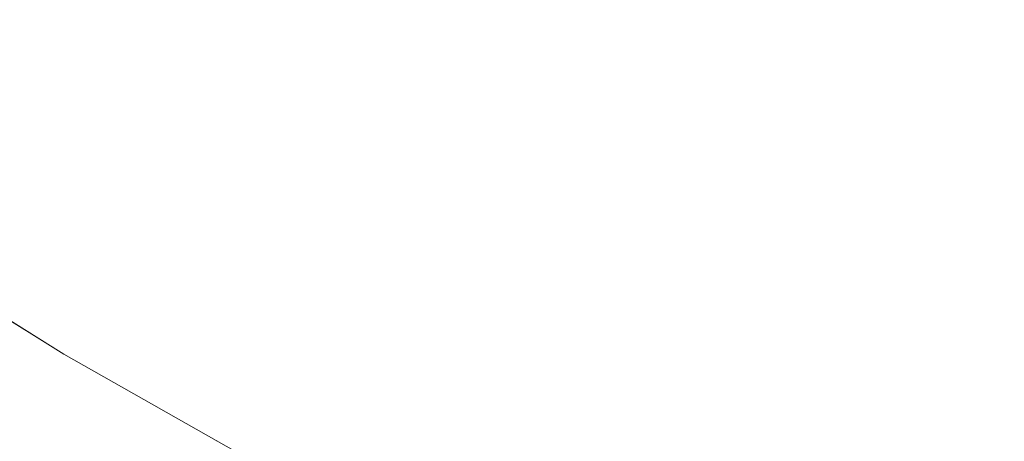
# Model space of a CAD drawing. Header units: centimetres. Extents: x -21.6 to 22.7, y 3.4 to 5.2.
# Tile 110 of 256: x -6.6176 to -6.5907, y 3.7185 to 3.73. Entities that reach past the tile are written whole.
import ezdxf

# ---------------------------------------------------------------- set-up
doc = ezdxf.new("R2010")
doc.units = ezdxf.units.CM
doc.header["$LTSCALE"] = 2.54
doc.layers.add('Lucido design-1', color=7, linetype='Continuous')

# ---------------------------------------------------------------- blocks, each defined once
blk = doc.blocks.new('Gruppo-4-1')
at = {"color": 7, "linetype": 'Continuous', "lineweight": 9}
blk.add_3dface([(-21.503423, 5.100212, -1872.215514), (-21.503423, 3.500212, -1872.215514), (22.630348, 3.500212, -1872.215514), (22.630348, 5.100212, -1872.215514)], dxfattribs=at)
for points, invisible_edges in [([(-6.612119, 3.732116, -1872.66735), (-6.611657, 3.733238, -1872.665138), (-6.607502, 3.730851, -1872.665138), (-6.607936, 3.729713, -1872.66735)], 15), ([(-6.607046, 3.732043, -1872.662952), (-6.60657, 3.73329, -1872.660793), (-6.602391, 3.731071, -1872.660793), (-6.602836, 3.729807, -1872.662952)], 15), ([(-6.592562, 3.731262, -1872.654508), (-6.592991, 3.729806, -1872.656569), (-6.597254, 3.731711, -1872.656569), (-6.596789, 3.733151, -1872.654508)], 15), ([(-6.612977, 3.730036, -1872.67184), (-6.613371, 3.729079, -1872.674113), (-6.617538, 3.731658, -1872.674113), (-6.617121, 3.732601, -1872.67184)], 15), ([(-6.592562, 3.731262, -1872.654508), (-6.592118, 3.732771, -1872.652484), (-6.587861, 3.731044, -1872.652484), (-6.588266, 3.72952, -1872.654508)], 15), ([(-6.597703, 3.730324, -1872.658665), (-6.598133, 3.72899, -1872.660793), (-6.602391, 3.731071, -1872.660793), (-6.601927, 3.732388, -1872.658665)], 15), ([(-6.607936, 3.729713, -1872.66735), (-6.60835, 3.72863, -1872.669585), (-6.612559, 3.731049, -1872.669585), (-6.612119, 3.732116, -1872.66735)], 15), ([(-6.602836, 3.729807, -1872.662952), (-6.603262, 3.728599, -1872.665138), (-6.607502, 3.730851, -1872.665138), (-6.607046, 3.732043, -1872.662952)], 15), ([(-6.597703, 3.730324, -1872.658665), (-6.597254, 3.731711, -1872.656569), (-6.592991, 3.729806, -1872.656569), (-6.593404, 3.728403, -1872.658665)], 15), ([(-6.617932, 3.73077, -1872.676402), (-6.617538, 3.731658, -1872.674113), (-6.613371, 3.729079, -1872.674113), (-6.613743, 3.728177, -1872.676402)], 15), ([(-6.588266, 3.72952, -1872.654508), (-6.588658, 3.728048, -1872.656569), (-6.592991, 3.729806, -1872.656569), (-6.592562, 3.731262, -1872.654508)], 15), ([(-6.612977, 3.730036, -1872.67184), (-6.612559, 3.731049, -1872.669585), (-6.60835, 3.72863, -1872.669585), (-6.608742, 3.727603, -1872.67184)], 15), ([(-6.602836, 3.729807, -1872.662952), (-6.602391, 3.731071, -1872.660793), (-6.598133, 3.72899, -1872.660793), (-6.598547, 3.727711, -1872.662952)], 15), ([(-6.613743, 3.728177, -1872.676402), (-6.614092, 3.72733, -1872.678705), (-6.618302, 3.729937, -1872.678705), (-6.617932, 3.73077, -1872.676402)], 15), ([(-6.607936, 3.729713, -1872.66735), (-6.607502, 3.730851, -1872.665138), (-6.603262, 3.728599, -1872.665138), (-6.603668, 3.727445, -1872.66735)], 15), ([(-6.593404, 3.728403, -1872.658665), (-6.593801, 3.727054, -1872.660793), (-6.598133, 3.72899, -1872.660793), (-6.597703, 3.730324, -1872.658665)], 15), ([(-6.618647, 3.729158, -1872.681018), (-6.618302, 3.729937, -1872.678705), (-6.614092, 3.72733, -1872.678705), (-6.614418, 3.72654, -1872.681018)], 15), ([(-6.608742, 3.727603, -1872.67184), (-6.609113, 3.726632, -1872.674113), (-6.613371, 3.729079, -1872.674113), (-6.612977, 3.730036, -1872.67184)], 15), ([(-6.603668, 3.727445, -1872.66735), (-6.604055, 3.726348, -1872.669585), (-6.60835, 3.72863, -1872.669585), (-6.607936, 3.729713, -1872.66735)], 15), ([(-6.598547, 3.727711, -1872.662952), (-6.598942, 3.726488, -1872.665138), (-6.603262, 3.728599, -1872.665138), (-6.602836, 3.729807, -1872.662952)], 15), ([(-6.593404, 3.728403, -1872.658665), (-6.592991, 3.729806, -1872.656569), (-6.588658, 3.728048, -1872.656569), (-6.589035, 3.726631, -1872.658665)], 15), ([(-6.614418, 3.72654, -1872.681018), (-6.614721, 3.725804, -1872.683339), (-6.618968, 3.728433, -1872.683339), (-6.618647, 3.729158, -1872.681018)], 15), ([(-6.613743, 3.728177, -1872.676402), (-6.613371, 3.729079, -1872.674113), (-6.609113, 3.726632, -1872.674113), (-6.609462, 3.725717, -1872.676402)], 15), ([(-6.598547, 3.727711, -1872.662952), (-6.598133, 3.72899, -1872.660793), (-6.593801, 3.727054, -1872.660793), (-6.594181, 3.725761, -1872.662952)], 15), ([(-6.608742, 3.727603, -1872.67184), (-6.60835, 3.72863, -1872.669585), (-6.604055, 3.726348, -1872.669585), (-6.604421, 3.725307, -1872.67184)], 15), ([(-6.603668, 3.727445, -1872.66735), (-6.603262, 3.728599, -1872.665138), (-6.598942, 3.726488, -1872.665138), (-6.599319, 3.72532, -1872.66735)], 15), ([(-6.619265, 3.727763, -1872.685667), (-6.618968, 3.728433, -1872.683339), (-6.614721, 3.725804, -1872.683339), (-6.615002, 3.725124, -1872.685667)], 15), ([(-6.589035, 3.726631, -1872.658665), (-6.589398, 3.725268, -1872.660793), (-6.593801, 3.727054, -1872.660793), (-6.593404, 3.728403, -1872.658665)], 15), ([(-6.609462, 3.725717, -1872.676402), (-6.60979, 3.724858, -1872.678705), (-6.614092, 3.72733, -1872.678705), (-6.613743, 3.728177, -1872.676402)], 15), ([(-6.615002, 3.725124, -1872.685667), (-6.615259, 3.724499, -1872.687998), (-6.619538, 3.727147, -1872.687998), (-6.619265, 3.727763, -1872.685667)], 15), ([(-6.594181, 3.725761, -1872.662952), (-6.594546, 3.724524, -1872.665138), (-6.598942, 3.726488, -1872.665138), (-6.598547, 3.727711, -1872.662952)], 15), ([(-6.604421, 3.725307, -1872.67184), (-6.604768, 3.724324, -1872.674113), (-6.609113, 3.726632, -1872.674113), (-6.608742, 3.727603, -1872.67184)], 15), ([(-6.599319, 3.72532, -1872.66735), (-6.599678, 3.72421, -1872.669585), (-6.604055, 3.726348, -1872.669585), (-6.603668, 3.727445, -1872.66735)], 15), ([(-6.619787, 3.726585, -1872.690331), (-6.619538, 3.727147, -1872.687998), (-6.615259, 3.724499, -1872.687998), (-6.615495, 3.723928, -1872.690331)], 15), ([(-6.614418, 3.72654, -1872.681018), (-6.614092, 3.72733, -1872.678705), (-6.60979, 3.724858, -1872.678705), (-6.610096, 3.724056, -1872.681018)], 15), ([(-6.594181, 3.725761, -1872.662952), (-6.593801, 3.727054, -1872.660793), (-6.589398, 3.725268, -1872.660793), (-6.589746, 3.723962, -1872.662952)], 15), ([(-6.609462, 3.725717, -1872.676402), (-6.609113, 3.726632, -1872.674113), (-6.604768, 3.724324, -1872.674113), (-6.605094, 3.723397, -1872.676402)], 15), ([(-6.615495, 3.723928, -1872.690331), (-6.615708, 3.723411, -1872.692664), (-6.620013, 3.726076, -1872.692664), (-6.619787, 3.726585, -1872.690331)], 15), ([(-6.610096, 3.724056, -1872.681018), (-6.610381, 3.72331, -1872.683339), (-6.614721, 3.725804, -1872.683339), (-6.614418, 3.72654, -1872.681018)], 15), ([(-6.604421, 3.725307, -1872.67184), (-6.604055, 3.726348, -1872.669585), (-6.599678, 3.72421, -1872.669585), (-6.600018, 3.723156, -1872.67184)], 15), ([(-6.599319, 3.72532, -1872.66735), (-6.598942, 3.726488, -1872.665138), (-6.594546, 3.724524, -1872.665138), (-6.594893, 3.723343, -1872.66735)], 15), ([(-6.620216, 3.725619, -1872.694993), (-6.620013, 3.726076, -1872.692664), (-6.615708, 3.723411, -1872.692664), (-6.615899, 3.722947, -1872.694993)], 15), ([(-6.615002, 3.725124, -1872.685667), (-6.614721, 3.725804, -1872.683339), (-6.610381, 3.72331, -1872.683339), (-6.610645, 3.72262, -1872.685667)], 15), ([(-6.615899, 3.722947, -1872.694993), (-6.616068, 3.722536, -1872.697318), (-6.620395, 3.725214, -1872.697318), (-6.620216, 3.725619, -1872.694993)], 15), ([(-6.605094, 3.723397, -1872.676402), (-6.6054, 3.722527, -1872.678705), (-6.60979, 3.724858, -1872.678705), (-6.609462, 3.725717, -1872.676402)], 15), ([(-6.589746, 3.723962, -1872.662952), (-6.590079, 3.722712, -1872.665138), (-6.594546, 3.724524, -1872.665138), (-6.594181, 3.725761, -1872.662952)], 15), ([(-6.600018, 3.723156, -1872.67184), (-6.60034, 3.72216, -1872.674113), (-6.604768, 3.724324, -1872.674113), (-6.604421, 3.725307, -1872.67184)], 15), ([(-6.594893, 3.723343, -1872.66735), (-6.595224, 3.72222, -1872.669585), (-6.599678, 3.72421, -1872.669585), (-6.599319, 3.72532, -1872.66735)], 15), ([(-6.620552, 3.724861, -1872.699636), (-6.620395, 3.725214, -1872.697318), (-6.616068, 3.722536, -1872.697318), (-6.616216, 3.722177, -1872.699636)], 15), ([(-6.610645, 3.72262, -1872.685667), (-6.610887, 3.721986, -1872.687998), (-6.615259, 3.724499, -1872.687998), (-6.615002, 3.725124, -1872.685667)], 15), ([(-6.616216, 3.722177, -1872.699636), (-6.616343, 3.721869, -1872.701944), (-6.620686, 3.724558, -1872.701944), (-6.620552, 3.724861, -1872.699636)], 15), ([(-6.610096, 3.724056, -1872.681018), (-6.60979, 3.724858, -1872.678705), (-6.6054, 3.722527, -1872.678705), (-6.605687, 3.721714, -1872.681018)], 15), ([(-6.620799, 3.724304, -1872.704243), (-6.620686, 3.724558, -1872.701944), (-6.616343, 3.721869, -1872.701944), (-6.61645, 3.721611, -1872.704243)], 15), ([(-6.615495, 3.723928, -1872.690331), (-6.615259, 3.724499, -1872.687998), (-6.610887, 3.721986, -1872.687998), (-6.611108, 3.721407, -1872.690331)], 15), ([(-6.594893, 3.723343, -1872.66735), (-6.594546, 3.724524, -1872.665138), (-6.590079, 3.722712, -1872.665138), (-6.590396, 3.721519, -1872.66735)], 15), ([(-6.621053, 3.72373, -1872.917089), (-6.621939, 3.724318, -1872.915514), (-6.616681, 3.721046, -1872.915514), (-6.61669, 3.721029, -1872.917089)], 13), ([(-6.616681, 3.721046, -1872.915514), (-6.621939, 3.724318, -1872.915514), (-6.621939, 3.724318, -1872.715514), (-6.616681, 3.721046, -1872.715514)], 10), ([(-6.616676, 3.721063, -1872.713294), (-6.616681, 3.721046, -1872.715514), (-6.621939, 3.724318, -1872.715514), (-6.621038, 3.723763, -1872.713294)], 13), ([(-6.61645, 3.721611, -1872.704243), (-6.616536, 3.721403, -1872.706529), (-6.62089, 3.724098, -1872.706529), (-6.620799, 3.724304, -1872.704243)], 15), ([(-6.605094, 3.723397, -1872.676402), (-6.604768, 3.724324, -1872.674113), (-6.60034, 3.72216, -1872.674113), (-6.600643, 3.721222, -1872.676402)], 15), ([(-6.600018, 3.723156, -1872.67184), (-6.599678, 3.72421, -1872.669585), (-6.595224, 3.72222, -1872.669585), (-6.595538, 3.721154, -1872.67184)], 15), ([(-6.616602, 3.721243, -1872.7088), (-6.616648, 3.72113, -1872.711056), (-6.621009, 3.723829, -1872.711056), (-6.62096, 3.723941, -1872.7088)], 15), ([(-6.62096, 3.723941, -1872.7088), (-6.62089, 3.724098, -1872.706529), (-6.616536, 3.721403, -1872.706529), (-6.616602, 3.721243, -1872.7088)], 15), ([(-6.611108, 3.721407, -1872.690331), (-6.611308, 3.720883, -1872.692664), (-6.615708, 3.723411, -1872.692664), (-6.615495, 3.723928, -1872.690331)], 15), ([(-6.605687, 3.721714, -1872.681018), (-6.605953, 3.720958, -1872.683339), (-6.610381, 3.72331, -1872.683339), (-6.610096, 3.724056, -1872.681018)], 15), ([(-6.621093, 3.72364, -1872.920311), (-6.621068, 3.723697, -1872.918688), (-6.616704, 3.720995, -1872.918688), (-6.616727, 3.720937, -1872.920311)], 15), ([(-6.61669, 3.721029, -1872.917089), (-6.616704, 3.720995, -1872.918688), (-6.621068, 3.723697, -1872.918688), (-6.621053, 3.72373, -1872.917089)], 15), ([(-6.621038, 3.723763, -1872.713294), (-6.621009, 3.723829, -1872.711056), (-6.616648, 3.72113, -1872.711056), (-6.616676, 3.721063, -1872.713294)], 15), ([(-6.616807, 3.720745, -1872.923631), (-6.616863, 3.720608, -1872.925326), (-6.621237, 3.723316, -1872.925326), (-6.621177, 3.72345, -1872.923631)], 15), ([(-6.621177, 3.72345, -1872.923631), (-6.621129, 3.723558, -1872.921959), (-6.616762, 3.720854, -1872.921959), (-6.616807, 3.720745, -1872.923631)], 15), ([(-6.616727, 3.720937, -1872.920311), (-6.616762, 3.720854, -1872.921959), (-6.621129, 3.723558, -1872.921959), (-6.621093, 3.72364, -1872.920311)], 15), ([(-6.615899, 3.722947, -1872.694993), (-6.615708, 3.723411, -1872.692664), (-6.611308, 3.720883, -1872.692664), (-6.611488, 3.720412, -1872.694993)], 15), ([(-6.600643, 3.721222, -1872.676402), (-6.600927, 3.720341, -1872.678705), (-6.6054, 3.722527, -1872.678705), (-6.605094, 3.723397, -1872.676402)], 15), ([(-6.616931, 3.720443, -1872.927046), (-6.617012, 3.720248, -1872.928788), (-6.621394, 3.722961, -1872.928788), (-6.621309, 3.723153, -1872.927046)], 15), ([(-6.621309, 3.723153, -1872.927046), (-6.621237, 3.723316, -1872.925326), (-6.616863, 3.720608, -1872.925326), (-6.616931, 3.720443, -1872.927046)], 15), ([(-6.610645, 3.72262, -1872.685667), (-6.610381, 3.72331, -1872.683339), (-6.605953, 3.720958, -1872.683339), (-6.606199, 3.720259, -1872.685667)], 15), ([(-6.595538, 3.721154, -1872.67184), (-6.595834, 3.720147, -1872.674113), (-6.60034, 3.72216, -1872.674113), (-6.600018, 3.723156, -1872.67184)], 15), ([(-6.590396, 3.721519, -1872.66735), (-6.590699, 3.720384, -1872.669585), (-6.595224, 3.72222, -1872.669585), (-6.594893, 3.723343, -1872.66735)], 15), ([(-6.621493, 3.722738, -1872.930554), (-6.621394, 3.722961, -1872.928788), (-6.617012, 3.720248, -1872.928788), (-6.617105, 3.720021, -1872.930554)], 15), ([(-6.611488, 3.720412, -1872.694993), (-6.611647, 3.719996, -1872.697318), (-6.616068, 3.722536, -1872.697318), (-6.615899, 3.722947, -1872.694993)], 15), ([(-6.617105, 3.720021, -1872.930554), (-6.617212, 3.719763, -1872.932342), (-6.621606, 3.722483, -1872.932342), (-6.621493, 3.722738, -1872.930554)], 15), ([(-6.606199, 3.720259, -1872.685667), (-6.606425, 3.719616, -1872.687998), (-6.610887, 3.721986, -1872.687998), (-6.610645, 3.72262, -1872.685667)], 15), ([(-6.621733, 3.722195, -1872.934153), (-6.621606, 3.722483, -1872.932342), (-6.617212, 3.719763, -1872.932342), (-6.617332, 3.719471, -1872.934153)], 15), ([(-6.616216, 3.722177, -1872.699636), (-6.616068, 3.722536, -1872.697318), (-6.611647, 3.719996, -1872.697318), (-6.611786, 3.719631, -1872.699636)], 15), ([(-6.605687, 3.721714, -1872.681018), (-6.6054, 3.722527, -1872.678705), (-6.600927, 3.720341, -1872.678705), (-6.601193, 3.719518, -1872.681018)], 15), ([(-6.617332, 3.719471, -1872.934153), (-6.617467, 3.719143, -1872.935985), (-6.621876, 3.721873, -1872.935985), (-6.621733, 3.722195, -1872.934153)], 15), ([(-6.611786, 3.719631, -1872.699636), (-6.611906, 3.719319, -1872.701944), (-6.616343, 3.721869, -1872.701944), (-6.616216, 3.722177, -1872.699636)], 15), ([(-6.600643, 3.721222, -1872.676402), (-6.60034, 3.72216, -1872.674113), (-6.595834, 3.720147, -1872.674113), (-6.596114, 3.719198, -1872.676402)], 15), ([(-6.595538, 3.721154, -1872.67184), (-6.595224, 3.72222, -1872.669585), (-6.590699, 3.720384, -1872.669585), (-6.590985, 3.719308, -1872.67184)], 15), ([(-6.622035, 3.721515, -1872.937837), (-6.621876, 3.721873, -1872.935985), (-6.617467, 3.719143, -1872.935985), (-6.617617, 3.71878, -1872.937837)], 15), ([(-6.61645, 3.721611, -1872.704243), (-6.616343, 3.721869, -1872.701944), (-6.611906, 3.719319, -1872.701944), (-6.612005, 3.719058, -1872.704243)], 15), ([(-6.611108, 3.721407, -1872.690331), (-6.610887, 3.721986, -1872.687998), (-6.606425, 3.719616, -1872.687998), (-6.606632, 3.719029, -1872.690331)], 15), ([(-6.612005, 3.719058, -1872.704243), (-6.612086, 3.718846, -1872.706529), (-6.616536, 3.721403, -1872.706529), (-6.61645, 3.721611, -1872.704243)], 15), ([(-6.601193, 3.719518, -1872.681018), (-6.60144, 3.718753, -1872.683339), (-6.605953, 3.720958, -1872.683339), (-6.605687, 3.721714, -1872.681018)], 15), ([(-6.612148, 3.718684, -1872.7088), (-6.612192, 3.718569, -1872.711056), (-6.616648, 3.72113, -1872.711056), (-6.616602, 3.721243, -1872.7088)], 15), ([(-6.616602, 3.721243, -1872.7088), (-6.616536, 3.721403, -1872.706529), (-6.612086, 3.718846, -1872.706529), (-6.612148, 3.718684, -1872.7088)], 15), ([(-6.606632, 3.719029, -1872.690331), (-6.606819, 3.718498, -1872.692664), (-6.611308, 3.720883, -1872.692664), (-6.611108, 3.721407, -1872.690331)], 15), ([(-6.616727, 3.720937, -1872.920311), (-6.616704, 3.720995, -1872.918688), (-6.612244, 3.718433, -1872.918688), (-6.612267, 3.718374, -1872.920311)], 15), ([(-6.612231, 3.718467, -1872.917089), (-6.612244, 3.718433, -1872.918688), (-6.616704, 3.720995, -1872.918688), (-6.61669, 3.721029, -1872.917089)], 15), ([(-6.61669, 3.721029, -1872.917089), (-6.616681, 3.721046, -1872.915514), (-6.616383, 3.720861, -1872.915514)], 9), ([(-6.612231, 3.718467, -1872.917089), (-6.61669, 3.721029, -1872.917089), (-6.616383, 3.720861, -1872.915514)], 11), ([(-6.616383, 3.720861, -1872.715514), (-6.616681, 3.721046, -1872.715514), (-6.616676, 3.721063, -1872.713294)], 10), ([(-6.616681, 3.721046, -1872.715514), (-6.616383, 3.720861, -1872.715514), (-6.616383, 3.720861, -1872.915514), (-6.616681, 3.721046, -1872.915514)], 10), ([(-6.616676, 3.721063, -1872.713294), (-6.616648, 3.72113, -1872.711056), (-6.612192, 3.718569, -1872.711056), (-6.612218, 3.718501, -1872.713294)], 15), ([(-6.616383, 3.720861, -1872.715514), (-6.616676, 3.721063, -1872.713294), (-6.612218, 3.718501, -1872.713294)], 11), ([(-6.596114, 3.719198, -1872.676402), (-6.596376, 3.718308, -1872.678705), (-6.600927, 3.720341, -1872.678705), (-6.600643, 3.721222, -1872.676402)], 15), ([(-6.590985, 3.719308, -1872.67184), (-6.591256, 3.71829, -1872.674113), (-6.595834, 3.720147, -1872.674113), (-6.595538, 3.721154, -1872.67184)], 15), ([(-6.612341, 3.718179, -1872.923631), (-6.612394, 3.71804, -1872.925326), (-6.616863, 3.720608, -1872.925326), (-6.616807, 3.720745, -1872.923631)], 15), ([(-6.616807, 3.720745, -1872.923631), (-6.616762, 3.720854, -1872.921959), (-6.612299, 3.71829, -1872.921959), (-6.612341, 3.718179, -1872.923631)], 15), ([(-6.612267, 3.718374, -1872.920311), (-6.612299, 3.71829, -1872.921959), (-6.616762, 3.720854, -1872.921959), (-6.616727, 3.720937, -1872.920311)], 15), ([(-6.616383, 3.720861, -1872.915514), (-6.610887, 3.717747, -1872.915514), (-6.612231, 3.718467, -1872.917089)], 10), ([(-6.616383, 3.720861, -1872.915514), (-6.616383, 3.720861, -1872.715514), (-6.610887, 3.717747, -1872.715514), (-6.610887, 3.717747, -1872.915514)], 5), ([(-6.612218, 3.718501, -1872.713294), (-6.610887, 3.717747, -1872.715514), (-6.616383, 3.720861, -1872.715514)], 9), ([(-6.611488, 3.720412, -1872.694993), (-6.611308, 3.720883, -1872.692664), (-6.606819, 3.718498, -1872.692664), (-6.606987, 3.718021, -1872.694993)], 15), ([(-6.606199, 3.720259, -1872.685667), (-6.605953, 3.720958, -1872.683339), (-6.60144, 3.718753, -1872.683339), (-6.601669, 3.718045, -1872.685667)], 15), ([(-6.612458, 3.717872, -1872.927046), (-6.612534, 3.717674, -1872.928788), (-6.617012, 3.720248, -1872.928788), (-6.616931, 3.720443, -1872.927046)], 15), ([(-6.616931, 3.720443, -1872.927046), (-6.616863, 3.720608, -1872.925326), (-6.612394, 3.71804, -1872.925326), (-6.612458, 3.717872, -1872.927046)], 15), ([(-6.617105, 3.720021, -1872.930554), (-6.617012, 3.720248, -1872.928788), (-6.612534, 3.717674, -1872.928788), (-6.612621, 3.717445, -1872.930554)], 15), ([(-6.606987, 3.718021, -1872.694993), (-6.607136, 3.717599, -1872.697318), (-6.611647, 3.719996, -1872.697318), (-6.611488, 3.720412, -1872.694993)], 15), ([(-6.601669, 3.718045, -1872.685667), (-6.601879, 3.717395, -1872.687998), (-6.606425, 3.719616, -1872.687998), (-6.606199, 3.720259, -1872.685667)], 15), ([(-6.601193, 3.719518, -1872.681018), (-6.600927, 3.720341, -1872.678705), (-6.596376, 3.718308, -1872.678705), (-6.596621, 3.717476, -1872.681018)], 15), ([(-6.590985, 3.719308, -1872.67184), (-6.590699, 3.720384, -1872.669585), (-6.586107, 3.718707, -1872.669585), (-6.586366, 3.717621, -1872.67184)], 15), ([(-6.612621, 3.717445, -1872.930554), (-6.612722, 3.717183, -1872.932342), (-6.617212, 3.719763, -1872.932342), (-6.617105, 3.720021, -1872.930554)], 15), ([(-6.611786, 3.719631, -1872.699636), (-6.611647, 3.719996, -1872.697318), (-6.607136, 3.717599, -1872.697318), (-6.607266, 3.71723, -1872.699636)], 15), ([(-6.596114, 3.719198, -1872.676402), (-6.595834, 3.720147, -1872.674113), (-6.591256, 3.71829, -1872.674113), (-6.591511, 3.717331, -1872.676402)], 15), ([(-6.617332, 3.719471, -1872.934153), (-6.617212, 3.719763, -1872.932342), (-6.612722, 3.717183, -1872.932342), (-6.612835, 3.716886, -1872.934153)], 15), ([(-6.607266, 3.71723, -1872.699636), (-6.607377, 3.716914, -1872.701944), (-6.611906, 3.719319, -1872.701944), (-6.611786, 3.719631, -1872.699636)], 15), ([(-6.612835, 3.716886, -1872.934153), (-6.612961, 3.716554, -1872.935985), (-6.617467, 3.719143, -1872.935985), (-6.617332, 3.719471, -1872.934153)], 15), ([(-6.606632, 3.719029, -1872.690331), (-6.606425, 3.719616, -1872.687998), (-6.601879, 3.717395, -1872.687998), (-6.602071, 3.716801, -1872.690331)], 15), ([(-6.596621, 3.717476, -1872.681018), (-6.596849, 3.716702, -1872.683339), (-6.60144, 3.718753, -1872.683339), (-6.601193, 3.719518, -1872.681018)], 15), ([(-6.617617, 3.71878, -1872.937837), (-6.617467, 3.719143, -1872.935985), (-6.612961, 3.716554, -1872.935985), (-6.613102, 3.716186, -1872.937837)], 15), ([(-6.612005, 3.719058, -1872.704243), (-6.611906, 3.719319, -1872.701944), (-6.607377, 3.716914, -1872.701944), (-6.607471, 3.716649, -1872.704243)], 15), ([(-6.591511, 3.717331, -1872.676402), (-6.591751, 3.716431, -1872.678705), (-6.596376, 3.718308, -1872.678705), (-6.596114, 3.719198, -1872.676402)], 15), ([(-6.586366, 3.717621, -1872.67184), (-6.586611, 3.716593, -1872.674113), (-6.591256, 3.71829, -1872.674113), (-6.590985, 3.719308, -1872.67184)], 15), ([(-6.612148, 3.718684, -1872.7088), (-6.612086, 3.718846, -1872.706529), (-6.607546, 3.716434, -1872.706529), (-6.607604, 3.71627, -1872.7088)], 15), ([(-6.607471, 3.716649, -1872.704243), (-6.607546, 3.716434, -1872.706529), (-6.612086, 3.718846, -1872.706529), (-6.612005, 3.719058, -1872.704243)], 15), ([(-6.602071, 3.716801, -1872.690331), (-6.602245, 3.716263, -1872.692664), (-6.606819, 3.718498, -1872.692664), (-6.606632, 3.719029, -1872.690331)], 15), ([(-6.613102, 3.716186, -1872.937837), (-6.613258, 3.715778, -1872.939711), (-6.617782, 3.718378, -1872.939711), (-6.617617, 3.71878, -1872.937837)], 15), ([(-6.612218, 3.718501, -1872.713294), (-6.612192, 3.718569, -1872.711056), (-6.607645, 3.716153, -1872.711056), (-6.607669, 3.716085, -1872.713294)], 15), ([(-6.607604, 3.71627, -1872.7088), (-6.607645, 3.716153, -1872.711056), (-6.612192, 3.718569, -1872.711056), (-6.612148, 3.718684, -1872.7088)], 15), ([(-6.601669, 3.718045, -1872.685667), (-6.60144, 3.718753, -1872.683339), (-6.596849, 3.716702, -1872.683339), (-6.597059, 3.715986, -1872.685667)], 15), ([(-6.610887, 3.717747, -1872.715514), (-6.612218, 3.718501, -1872.713294), (-6.607669, 3.716085, -1872.713294)], 11), ([(-6.606987, 3.718021, -1872.694993), (-6.606819, 3.718498, -1872.692664), (-6.602245, 3.716263, -1872.692664), (-6.602401, 3.715781, -1872.694993)], 15)]:
    blk.add_3dface(points, dxfattribs=dict(at, invisible_edges=invisible_edges))
blk = doc.blocks.new('Gruppo-5-1')
at = {"color": 7}
blk.add_blockref('Gruppo-4-1', (0, 0), dxfattribs=at)

msp = doc.modelspace()

# ---------------------------------------------------------------- block references
at = {"layer": 'Lucido design-1', "color": 7}
msp.add_blockref('Gruppo-5-1', (0, 0), dxfattribs=at)

doc.saveas('drawing.dxf')
